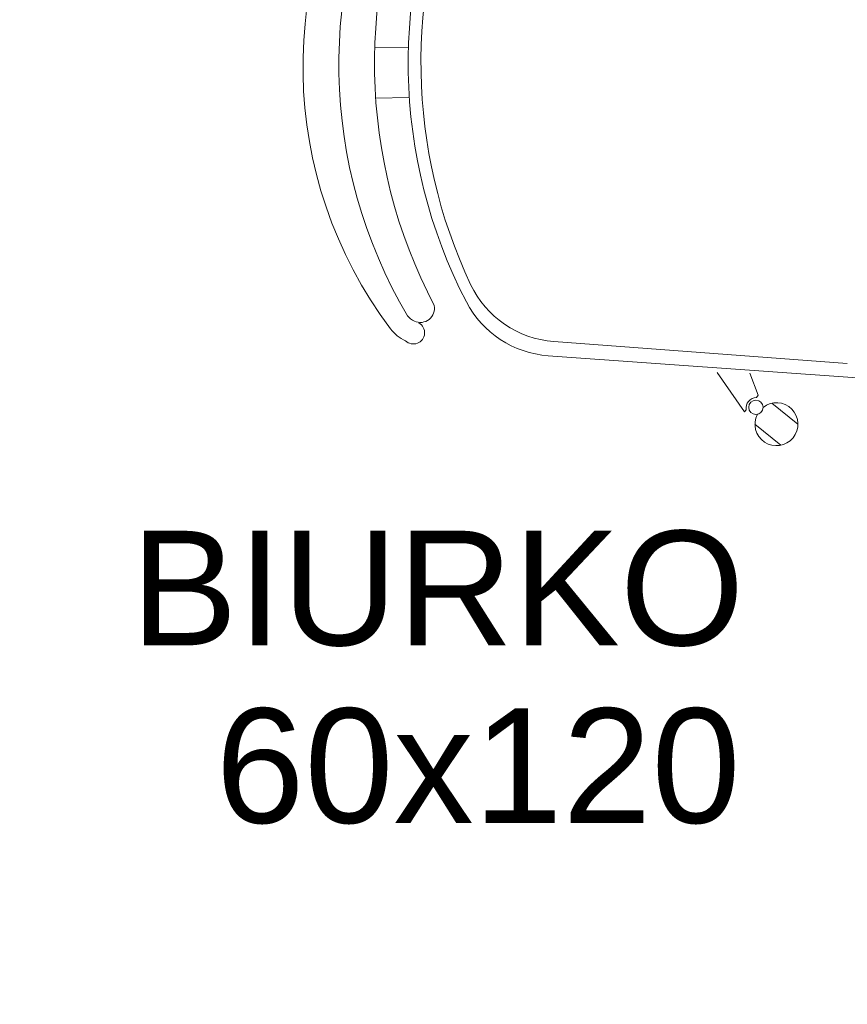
# Model space of a CAD drawing. Header units: millimetres. Extents: x 26866 to 1024070, y -428191 to 408885.
# Tile 217 of 248: x 213270 to 213848, y 389583 to 390270. Entities that reach past the tile are written whole.
import ezdxf

# ---------------------------------------------------------------- set-up
doc = ezdxf.new("R2010")
doc.units = ezdxf.units.MM
doc.header["$LTSCALE"] = 2
for name, color, linetype, lineweight in [('0_OPIS', 7, 'Continuous', 13), ('3DPLAN_A_TABELKA POMIESZCZEŃ', 7, 'Continuous', 0), ('Opisy', 7, 'Continuous', 13)]:
    doc.layers.add(name, color=color, linetype=linetype, lineweight=lineweight)
doc.layers.add('3DPLAN_A_KRESKOWANIE 1', color=253, linetype='Continuous')
doc.layers.add('3DPLAN_A_OPIS', color=8, linetype='Continuous')
doc.layers.add('FURNITURE ZD 1 500', color=7, linetype='Continuous', lineweight=13, true_color=0x9fa8a5)
doc.styles.add('ARIAL', font='arial.ttf')

# ---------------------------------------------------------------- blocks, each defined once
blk = doc.blocks.new('kondygnacja -1')
at = {"layer": '3DPLAN_A_KRESKOWANIE 1'}
h = blk.add_hatch(dxfattribs=at)
h.set_pattern_fill('ANSI31', color=256, scale=7.5, style=0)
h.set_pattern_definition([(45, (23044.838, -26883.88), (-16.83798, 16.83798), [])])
h.paths.add_polyline_path([(31677.485, -24430.84), (30214.868, -24430.84), (30214.868, -24470.84), (30429.606, -24470.84), (30429.606, -24477.84), (30447.606, -24477.84), (30447.606, -24818.84), (30476.606, -24818.84), (30476.606, -24470.84), (31012.606, -24470.84), (31012.606, -24478.84), (31079.606, -24478.84), (31079.606, -24470.84), (31638.606, -24470.84), (31638.606, -25036.84), (31079.606, -25036.84), (31079.606, -25028.84), (31012.606, -25028.84), (31012.606, -25036.84), (30611.38, -25036.84), (30611.38, -25072.84), (31023.606, -25072.84), (31034.606, -25082.84), (31034.606, -25330.84), (31023.606, -25340.84), (30831.396, -25340.84, -0.038531), (30832.58, -25356.183), (30832.58, -25371.84), (31079.606, -25371.84), (31079.606, -25072.84), (31638.606, -25072.84), (31638.606, -25943.84), (30832.58, -25943.84), (30832.58, -26009.84), (31677.485, -26009.84)])
h.paths.add_polyline_path([(30682.606, -26009.84), (30832.58, -26009.84), (30832.58, -25943.84), (30760.606, -25943.84), (30760.606, -25454.668), (30735.606, -25464.584), (30735.606, -25943.84), (30682.606, -25943.84)])
h.paths.add_polyline_path([(30679.606, -25371.84), (30735.606, -25371.84), (30735.606, -25464.584), (30760.606, -25454.668), (30760.606, -25371.84), (30832.58, -25371.84), (30832.58, -25356.183, 0.038531), (30831.396, -25340.84), (30679.606, -25340.84)])
h.paths.add_polyline_path([(30355.83, -25371.84), (30425.606, -25371.84), (30425.606, -25379.84), (30463.606, -25379.84), (30463.606, -25424.739), (30471.606, -25424.739), (30471.606, -25395.84), (30533.606, -25395.84), (30533.606, -25371.84), (30576.606, -25371.84), (30576.606, -25341.84), (30472.606, -25341.84), (30472.606, -25326.84), (30427.606, -25326.84), (30427.606, -25341.84), (30355.83, -25341.84)])
h.paths.add_polyline_path([(30456.606, -25936.84), (30425.606, -25936.84), (30425.606, -25945.84), (30380.606, -25945.84), (30380.606, -26009.84), (30512.606, -26009.84), (30512.606, -25943.84), (30466.606, -25943.84), (30466.606, -25712.84), (30456.606, -25712.84)])
h.paths.add_polyline_path([(28888.606, -25941.84), (28888.606, -26009.84), (29013.606, -26009.84), (29013.606, -25941.84)])
h.paths.add_polyline_path([(28591.166, -26009.84), (28591.166, -25944.84), (28547.606, -25944.84), (28547.606, -26009.84)])
h.paths.add_polyline_path([(28624.606, -25870.534), (28654.797, -25870.534), (28654.797, -25924.534), (28624.606, -25924.534), (28624.606, -25944.84), (28591.166, -25944.84), (28591.166, -26009.84), (28713.606, -26009.84), (28713.606, -25941.84), (28672.606, -25941.84), (28672.606, -25932.84), (28657.606, -25932.84), (28657.606, -25716.84), (28624.606, -25716.84)])
h.paths.add_polyline_path([(28372.606, -25944.84), (28328.606, -25944.84), (28328.606, -25907.84), (28282.606, -25907.84), (28282.606, -25944.84), (28248.606, -25944.84), (28248.606, -26009.84), (28372.606, -26009.84)])
h.paths.add_polyline_path([(28092.606, -25563.84), (28054.606, -25563.84), (28054.606, -25383.84), (28067.602, -25383.84), (28067.606, -25375.84), (28340.606, -25375.84), (28340.606, -25341.84), (28070.606, -25341.84), (28070.606, -25332.84), (28030.606, -25332.84), (28030.606, -25395.598), (28048.707, -25395.598), (28048.707, -25449.598), (28030.606, -25449.598), (28030.606, -26009.84), (28073.606, -26009.84), (28073.606, -25944.84), (28054.606, -25944.84), (28054.606, -25668.84), (28092.606, -25668.84)])
h.paths.add_polyline_path([(27949.606, -25495.746), (27949.606, -25507.746), (27983.295, -25507.746), (27983.295, -25521.746), (27949.606, -25521.746), (27949.606, -25531.84), (27999.606, -25531.84), (27999.606, -25934.84), (27982.606, -25934.84), (27982.606, -25942.84), (27947.606, -25942.84), (27947.606, -26009.84), (28026.624, -26009.84), (28026.624, -25449.598), (27999.606, -25449.598), (27999.606, -25463.84), (27949.606, -25463.84), (27949.606, -25481.746), (27983.295, -25481.746), (27983.295, -25495.746)])
h.paths.add_polyline_path([(27982.606, -25361.84), (27952.606, -25361.84), (27952.606, -25332.84), (28026.624, -25332.84), (28026.624, -25395.598), (27999.606, -25395.598), (27999.606, -25377.84), (27982.606, -25377.84)])
h.paths.add_polyline_path([(26818.606, -25892.84), (26781.485, -25892.84), (26781.485, -26009.84), (26894.541, -26009.84), (26894.541, -25942.84), (26830.606, -25942.84), (26830.606, -25930.84), (26818.606, -25930.84)])
h.paths.add_polyline_path([(26894.541, -26009.84), (27115.936, -26009.84), (27115.936, -25942.84), (26894.541, -25942.84)])
h.paths.add_polyline_path([(27115.936, -25942.84), (27115.936, -26009.84), (27466.606, -26009.84), (27466.606, -25942.84), (27427.606, -25942.84), (27427.606, -25933.84), (27384.606, -25933.84), (27384.606, -25942.84)])
h.paths.add_polyline_path([(27641.606, -25942.84), (27641.606, -26009.84), (27802.606, -26009.84), (27802.606, -25942.84)])
h.paths.add_polyline_path([(30621.105, -25040.467), (30688.374, -25040.467), (30688.374, -25072.867), (30621.105, -25072.867)], flags=24)
at = {"layer": 'FURNITURE ZD 1 500', "lineweight": 0}
for p, q in [((30354.144, -25774.907), (30351.794, -25774.949)), ((30354.207, -25778.406), (30351.857, -25778.448)), ((30384.793, -25796.987), (30364.298, -25795.455)), ((30385.811, -25798.014), (30363.91, -25796.446)), ((30375.695, -25797.607), (30377.619, -25800.37)), ((30377.979, -25797.669), (30378.562, -25799.204)), ((30378.562, -25799.204), (30378.442, -25799.353)), ((30379.531, -25799.759), (30381.345, -25801.227)), ((30377.739, -25800.222), (30377.619, -25800.37)), ((30378.345, -25801.225), (30380.159, -25802.692))]:
    blk.add_line(p, q, dxfattribs=at)
blk.add_lwpolyline([(30353.478, -25759.666, -0.122717), (30353.94, -25759.276, -0.605717), (30355.37, -25760.324, 0.237888), (30355.954, -25792.936, -0.605717), (30354.563, -25794.034, -0.122717), (30354.087, -25793.661)], format="xyb", dxfattribs=at)
blk.add_circle((30378.411, -25800.047), 0.5, dxfattribs=at)
for centre, radius, start, end in [((30377.302, -25776.242), 30.523, 145.14954, 216.90196), ((30383.696, -25776.128), 34.411, 151.41971, 210.63179), ((30390.345, -25776.009), 36.217, 154.63045, 207.42104), ((30391.236, -25775.993), 36.217, 156.76183, 205.28966), ((30364.819, -25788.474), 7, 205.28966, 265.72585), ((30364.41, -25789.464), 7, 207.42104, 265.9045), ((30355.073, -25792.893), 2.75, 217.56862, 245.88029), ((30354.496, -25794.843), 0.782, 225.70021, 61.21487), ((30378.479, -25800.102), 0.75, 92.83606, 189.21543), ((30379.845, -25801.226), 1.5, 152.65913, 128.4794)]:
    blk.add_arc(centre, radius, start, end, dxfattribs=at)
at = {"layer": '3DPLAN_A_OPIS', "color": 1, "lineweight": 30, "style": 'ARIAL'}
for tag, p in [('PRZESUNIĘCIE_WEJŚCIA', (27655.165, -24535.333)), ('WYŁĄCZONE', (27007.179, -24723.982)), ('Z_OPRACOWANIA', (26996.84, -24746.417)), ('WYŁĄCZONE', (30803.053, -24760.867)), ('Z_OPRACOWANIA', (30792.713, -24783.301)), ('WYŁĄCZONE', (28894.898, -24826.593)), ('Z_OPRACOWANIA', (28884.559, -24849.027)), ('POWIĘKSZENIE_WEJŚCIA', (28313.679, -25144.412)), ('POWIĘKSZENIE_WEJŚCIA', (29600.622, -25191.363)), ('POWIĘKSZENIE_WEJŚCIA', (28011.449, -25235.417)), ('WYŁĄCZONE', (29754.423, -25678.169)), ('Z_OPRACOWANIA', (29744.084, -25700.603)), ('WYJŚCIE_EWAKUACYJNE', (27763.791, -26106.068))]:
    blk.add_attdef(tag, p, '', height=12, dxfattribs=at)
at = {"layer": '3DPLAN_A_OPIS', "color": 0, "lineweight": 30, "style": 'ARIAL'}
for tag, p in [('UGUL_1', (29350.296, -24586.012)), ('UGUL_2', (29622.921, -24586.012)), ('UGUL_3', (29833.15, -24586.012))]:
    blk.add_attdef(tag, p, '', height=12, dxfattribs=at)
at = {"layer": '3DPLAN_A_TABELKA POMIESZCZEŃ', "ltscale": 0.5, "style": 'ARIAL'}
for tag, p in [('KURTYNA', (27861.913, -26064.849)), ('POWIETRZNA', (27861.913, -26084.562))]:
    blk.add_attdef(tag, p, '', height=12, dxfattribs=at)
at = {"layer": 'Opisy', "ltscale": 0.5, "char_height": 8, "width": 74.39139, "attachment_point": 1, "style": 'ARIAL'}
for s, insert in [('\\pxqc;BIURKO', (30318.987, -25808.669)), ('\\pxqc;60x120', (30321.811, -25821.074))]:
    blk.add_mtext(s, dxfattribs=dict(at, insert=insert))

msp = doc.modelspace()

# ---------------------------------------------------------------- block references
at = {"layer": '0_OPIS', "xscale": 10, "yscale": 10, "zscale": 10}
msp.add_blockref('kondygnacja -1', (-90000, 648000), dxfattribs=at)

doc.saveas('drawing.dxf')
